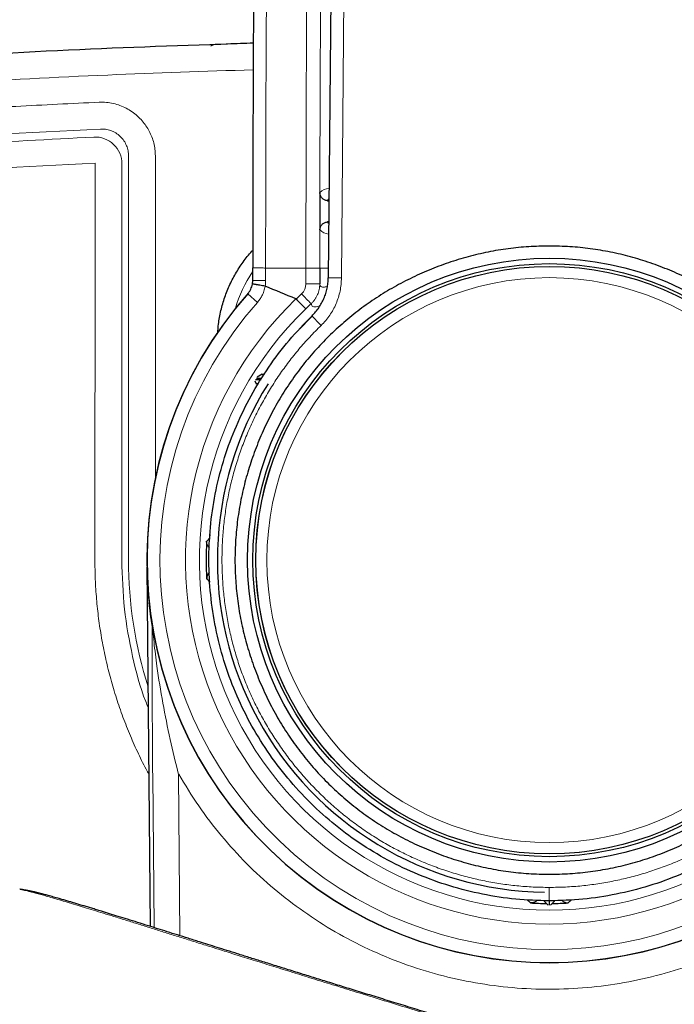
# Model space of a CAD drawing. Header units: millimetres. Extents: x 8 to 847, y 12 to 2109.
# Tile 96 of 256: x 483 to 507, y 946 to 982. Entities that reach past the tile are written whole.
import ezdxf

# ---------------------------------------------------------------- set-up
doc = ezdxf.new("R2010")
doc.units = ezdxf.units.MM

msp = doc.modelspace()

# ---------------------------------------------------------------- linework, layer by layer
at = {"color": 7, "linetype": 'Continuous', "lineweight": 30}
for p, q in [((494.71, 1011.602), (494.37, 972.62)), ((490.611, 981.331), (490.209, 981.318)), ((490.209, 981.318), (490.209, 981.318)), ((494.059, 975.793), (494.057, 974.403)), ((494.337, 975.493), (494.395, 975.489)), ((494.388, 974.705), (494.335, 974.701)), ((494.054, 972.984), (494.054, 972.39)), ((491.542, 972.386), (491.554, 972.517)), ((491.63, 968.776), (491.688, 968.672)), ((491.903, 969.022), (491.719, 968.92)), ((487.612, 961.83), (487.729, 948.45)), ((487.612, 961.83), (487.612, 961.83)), ((502.435, 949.378), (502.568, 949.246)), ((502.652, 949.246), (502.785, 949.378))]:
    msp.add_line(p, q, dxfattribs=at)
at = {"color": 8, "linetype": 'Continuous', "lineweight": 0}
for p, q in [((495.203, 1011.593), (494.862, 972.616)), ((486.925, 962.097), (486.925, 977.164)), ((487.924, 977.164), (487.924, 965.152)), ((493.536, 972.984), (492.036, 972.984)), ((493.536, 972.39), (493.536, 972.984)), ((491.366, 972.021), (491.727, 971.702)), ((489.837, 962.8), (489.956, 962.923)), ((489.956, 962.923), (489.965, 963.048)), ((489.956, 962.923), (489.958, 962.874)), ((489.956, 961.272), (489.837, 961.395)), ((489.956, 961.271), (489.957, 961.32)), ((487.773, 959.84), (487.806, 959.607)), ((487.806, 959.607), (487.799, 959.721)), ((487.799, 959.721), (487.834, 959.44)), ((487.874, 948.404), (487.825, 954.112)), ((488.787, 954.112), (488.839, 948.101)), ((501.907, 949.324), (501.784, 949.444)), ((503.436, 949.444), (503.313, 949.324))]:
    msp.add_line(p, q, dxfattribs=at)
at = {"color": 7, "linetype": 'Continuous', "lineweight": 30, "flags": 128}
msp.add_lwpolyline([(491.554, 972.517), (491.554, 972.575), (491.554, 972.634), (491.554, 972.692), (491.554, 972.751), (491.554, 972.81), (491.554, 972.868), (491.554, 972.927), (491.554, 972.985)], dxfattribs=at)
at = {"color": 8, "linetype": 'Continuous', "lineweight": 0, "flags": 128}
for points in [[(492.036, 972.985), (492.036, 972.926), (492.036, 972.868), (492.036, 972.809), (492.036, 972.751), (492.036, 972.692), (492.036, 972.634), (492.036, 972.575), (492.036, 972.517)], [(492.036, 972.517), (491.959, 972.517), (491.885, 972.517), (491.815, 972.517), (491.751, 972.517), (491.694, 972.517), (491.645, 972.517), (491.606, 972.517), (491.577, 972.517), (491.559, 972.517), (491.554, 972.517)], [(493.536, 972.39), (493.609, 972.39), (493.68, 972.39), (493.749, 972.39), (493.814, 972.39), (493.874, 972.39), (493.926, 972.39), (493.971, 972.39), (494.006, 972.39), (494.032, 972.39), (494.048, 972.39), (494.054, 972.39)]]:
    msp.add_lwpolyline(points, dxfattribs=at)
at = {"color": 7, "linetype": 'Continuous', "lineweight": 30}
for radius in [11.25, 11.05, 10.945]:
    msp.add_circle((502.61, 962.097), radius, dxfattribs=at)
at = {"color": 8, "linetype": 'Continuous', "lineweight": 0}
for radius in [10.945, 10.94, 10.527]:
    msp.add_circle((502.61, 962.097), radius, dxfattribs=at)
at = {"color": 7, "linetype": 'Continuous', "lineweight": 30}
for centre, radius, start, end in [((2491.507, 972.235), 1999.954, 178.872079, 179.9785), ((490.226, 980.818), 0.5, 91.8845, 119.5943), ((502.541, 606.504), 375.017, 91.67552, 91.82292), ((502.61, 962.097), 15, 138.3745, 41.6257), ((502.61, 962.097), 14.997, 138.5707, 41.4293), ((492.015, 972.293), 0.0134, 67.9729, 79.908), ((464.41, 903.839), 73.823, 67.07551, 68.03731), ((493.16, 971.819), 0.0138, 44.4994, 67.6099), ((502.61, 962.097), 12.375, 147.9058, 269.1897), ((502.61, 962.097), 12.793, 176.852, 183.148), ((502.61, 962.097), 12.793, 266.852, 269.5349), ((502.61, 962.097), 12.793, 270.4686, 273.148)]:
    msp.add_arc(centre, radius, start, end, dxfattribs=at)
at = {"color": 8, "linetype": 'Continuous', "lineweight": 0}
for centre, radius, start, end in [((2491.507, 972.235), 1999.472, 178.872079, 179.978511), ((485.678, 976.866), 1, 0.0589, 92.5814), ((494.426, 975.443), 0.508, 93.0121, 136.3047), ((494.45, 975.449), 0.121, 116.6003, 158.1844), ((494.444, 974.743), 0.116, 201.3017, 241.0833), ((494.416, 974.743), 0.495, 223.4575, 266.2914), ((495.239, 970.258), 4.5, 145.0635, 164.2124), ((490.783, 972.517), 1.253, 350.2758, 359.9831), ((493.036, 972.39), 0.5, 312.8889, 359.9944), ((502.596, 962.097), 13.548, 132.8871, 134.086), ((496.818, 975.029), 4.569, 221.1243, 227.5519), ((502.61, 962.097), 14.515, 138.5707, 41.4293), ((502.61, 962.097), 13.563, 134.1335, 45.8665), ((502.614, 962.097), 13.048, 132.8875, 134.1135), ((502.61, 962.097), 13.045, 134.1015, 45.8985), ((502.61, 962.097), 12.681, 134.1068, 137.2406), ((500.408, 977.16), 8.924, 221.8778, 225.0505), ((502.61, 962.097), 15.686, 180, 197.5087), ((488.403, 959.622), 0.597, 181.475, 197.7091)]:
    msp.add_arc(centre, radius, start, end, dxfattribs=at)
at = {"color": 7, "linetype": 'Continuous', "lineweight": 30}
for centre, major_axis, start_param in [((490.137, 961.411), (0.21, -0.214), 3.073809), ((503.296, 949.624), (0.214, 0.21), 3.104692)]:
    msp.add_ellipse(centre, major_axis=major_axis, ratio=0.999929, start_param=start_param, end_param=3.991071, dxfattribs=at)
at = {"color": 8, "linetype": 'Continuous', "lineweight": 0}
for points, knots in [([(493.536, 972.984), (493.539, 975.346), (493.546, 980.071), (493.587, 987.157), (493.657, 994.664), (493.759, 1002.593), (493.86, 1008.16), (493.911, 1010.944)], [0, 0, 0, 0, 0.18667, 0.373335, 0.559999, 0.779997, 1, 1, 1, 1]), ([(494.419, 1010.439), (494.411, 1010.029), (494.396, 1009.22), (494.374, 1008.024), (494.354, 1006.865), (494.335, 1005.741), (494.317, 1004.653), (494.301, 1003.688), (494.288, 1002.841), (494.277, 1002.134), (494.27, 1001.638), (494.266, 1001.346), (494.264, 1001.225), (494.262, 1001.092), (494.257, 1000.703), (494.247, 1000.066), (494.236, 999.2), (494.224, 998.322), (494.213, 997.433), (494.201, 996.535), (494.191, 995.669), (494.181, 994.833), (494.172, 994.028), (494.166, 993.406), (494.161, 992.96), (494.158, 992.68), (494.155, 992.405), (494.153, 992.134), (494.15, 991.852), (494.147, 991.54), (494.143, 991.1), (494.138, 990.552), (494.132, 989.922), (494.126, 989.244), (494.12, 988.523), (494.114, 987.794), (494.11, 987.296), (494.108, 987.006), (494.107, 986.885), (494.106, 986.753), (494.105, 986.623), (494.103, 986.322), (494.1, 985.86), (494.096, 985.245), (494.092, 984.656), (494.089, 984.071), (494.085, 983.494), (494.083, 983.063), (494.082, 982.792), (494.081, 982.671), (494.08, 982.551), (494.08, 982.429), (494.079, 982.293), (494.078, 982.144), (494.077, 981.828), (494.075, 981.367), (494.072, 980.775), (494.07, 980.331), (494.069, 980.003), (494.068, 979.78), (494.067, 979.542), (494.066, 979.309), (494.065, 979.082), (494.064, 978.77), (494.063, 978.382), (494.062, 977.995), (494.061, 977.682), (494.06, 977.431), (494.06, 977.167), (494.059, 976.912), (494.059, 976.665), (494.058, 976.408), (494.058, 976.174), (494.057, 975.966), (494.057, 975.798), (494.057, 975.638), (494.056, 975.486), (494.056, 975.322), (494.056, 975.111), (494.055, 974.86), (494.055, 974.594), (494.055, 974.351), (494.055, 974.102), (494.054, 973.852), (494.054, 973.608), (494.054, 973.389), (494.054, 973.185), (494.054, 973.05), (494.054, 972.984)], [0, 0, 0, 0, 0.032875, 0.064794, 0.095757, 0.125763, 0.154813, 0.182907, 0.203059, 0.222689, 0.239531, 0.242791, 0.246036, 0.249266, 0.25344, 0.277188, 0.300301, 0.322781, 0.347556, 0.371511, 0.394648, 0.416965, 0.438463, 0.459142, 0.466729, 0.474198, 0.481551, 0.488788, 0.495908, 0.504103, 0.513809, 0.531176, 0.547991, 0.564254, 0.585498, 0.60572, 0.62267, 0.62536, 0.628897, 0.632408, 0.635891, 0.639348, 0.65647, 0.6729, 0.688638, 0.703684, 0.719714, 0.734877, 0.738162, 0.741403, 0.7446, 0.747753, 0.751201, 0.755468, 0.759674, 0.776545, 0.79236, 0.807119, 0.812123, 0.81858, 0.824989, 0.831217, 0.837263, 0.843128, 0.856233, 0.86833, 0.874114, 0.881305, 0.888458, 0.895255, 0.901696, 0.908262, 0.915795, 0.920465, 0.924934, 0.929203, 0.933273, 0.937143, 0.942331, 0.950155, 0.957264, 0.963658, 0.96964, 0.977178, 0.983648, 0.989216, 0.994729, 1, 1, 1, 1]), ([(491.573, 980.372), (489.764, 980.313), (486.018, 980.189), (481.768, 979.964), (478.82, 979.782), (477.3, 979.682), (475.781, 979.575), (474.231, 979.46), (472.622, 979.334), (470.695, 979.176), (468.505, 978.986), (466.105, 978.763), (463.782, 978.532), (461.622, 978.303), (459.618, 978.076), (458.244, 977.911), (457.39, 977.804), (457.035, 977.759), (456.683, 977.714), (456.333, 977.669), (455.985, 977.624), (455.64, 977.578), (455.297, 977.532), (454.602, 977.439), (453.582, 977.284), (452.264, 977.036), (451.026, 976.751), (449.97, 976.458), (449.066, 976.168), (448.286, 975.895), (447.511, 975.599), (446.745, 975.282), (445.664, 974.8), (444.292, 974.111), (442.664, 973.164), (441.101, 972.12), (439.604, 970.978), (438.179, 969.744), (436.834, 968.428), (435.579, 967.033), (434.415, 965.563), (433.341, 964.017), (432.384, 962.438), (431.543, 960.846), (430.817, 959.255), (430.26, 957.816), (429.838, 956.542), (429.603, 955.727), (429.462, 955.192), (429.399, 954.943), (429.338, 954.693), (429.279, 954.442), (429.223, 954.191), (429.168, 953.939), (429.07, 953.464), (428.932, 952.723), (428.763, 951.673), (428.595, 950.498), (428.431, 949.196), (428.292, 947.973), (428.174, 946.853), (428.1, 946.102), (428.048, 945.556), (428.017, 945.231), (427.987, 944.9), (427.957, 944.578), (427.871, 943.612), (427.78, 942.561), (427.722, 941.609), (427.71, 941.412)], [0, 0, 0, 0, 0.062689, 0.129822, 0.147406, 0.164991, 0.182577, 0.200165, 0.218825, 0.238449, 0.267152, 0.294978, 0.321927, 0.348001, 0.370222, 0.391768, 0.395921, 0.400047, 0.404148, 0.408223, 0.412272, 0.416294, 0.420291, 0.424262, 0.440569, 0.456037, 0.47069, 0.484552, 0.493994, 0.503573, 0.513147, 0.522723, 0.532308, 0.554133, 0.57585, 0.597515, 0.619211, 0.641023, 0.662734, 0.684353, 0.705966, 0.727658, 0.749514, 0.769849, 0.790006, 0.810054, 0.823262, 0.836472, 0.83944, 0.84241, 0.845381, 0.848354, 0.85133, 0.854307, 0.857287, 0.868131, 0.880403, 0.894109, 0.909252, 0.925837, 0.936771, 0.948253, 0.951975, 0.955751, 0.959582, 0.963466, 0.966971, 0.99316, 1, 1, 1, 1]), ([(428.73, 941.787), (428.777, 942.424), (428.879, 943.789), (429.074, 945.878), (429.308, 948.053), (429.525, 949.801), (429.703, 951.123), (429.835, 952.022), (429.986, 952.919), (430.16, 953.813), (430.367, 954.703), (430.601, 955.571), (430.859, 956.418), (431.137, 957.242), (431.438, 958.058), (431.763, 958.864), (432.123, 959.689), (432.522, 960.531), (432.963, 961.388), (433.432, 962.23), (433.93, 963.057), (434.455, 963.866), (435.007, 964.659), (435.588, 965.435), (436.185, 966.178), (436.796, 966.89), (437.415, 967.568), (438.054, 968.224), (438.712, 968.858), (439.388, 969.47), (440.07, 970.049), (440.756, 970.597), (441.444, 971.114), (442.15, 971.613), (442.871, 972.092), (443.637, 972.569), (444.448, 973.039), (445.303, 973.498), (446.17, 973.927), (447.048, 974.325), (447.935, 974.693), (448.833, 975.032), (449.742, 975.339), (450.633, 975.61), (451.509, 975.841), (452.368, 976.036), (453.235, 976.206), (454.108, 976.355), (454.987, 976.483), (455.868, 976.6), (457.264, 976.779), (459.176, 977.006), (461.758, 977.299), (464.496, 977.588), (467.39, 977.873), (470.355, 978.143), (473.391, 978.395), (476.499, 978.627), (479.608, 978.833), (482.72, 979.014), (484.796, 979.112), (485.834, 979.162)], [0, 0, 0, 0, 0.024293, 0.052029, 0.079748, 0.107447, 0.118958, 0.130469, 0.141985, 0.153514, 0.165074, 0.176695, 0.1877, 0.198727, 0.209753, 0.220754, 0.231729, 0.243958, 0.256173, 0.268382, 0.280593, 0.292814, 0.305054, 0.317322, 0.329627, 0.341312, 0.352946, 0.364541, 0.376109, 0.387662, 0.39921, 0.410104, 0.421015, 0.431951, 0.442921, 0.45393, 0.466242, 0.478546, 0.490811, 0.503011, 0.515177, 0.527325, 0.53947, 0.551625, 0.56274, 0.573894, 0.585087, 0.596315, 0.607572, 0.618837, 0.6301, 0.661065, 0.692023, 0.728873, 0.765718, 0.802562, 0.842038, 0.881517, 0.921001, 0.960495, 1, 1, 1, 1]), ([(485.834, 979.162), (485.923, 979.162), (486.1, 979.163), (486.359, 979.119), (486.607, 979.046), (486.841, 978.941), (487.059, 978.808), (487.258, 978.649), (487.432, 978.473), (487.579, 978.283), (487.7, 978.083), (487.798, 977.869), (487.869, 977.643), (487.916, 977.406), (487.921, 977.245), (487.924, 977.164)], [0, 0, 0, 0, 0.08273, 0.163781, 0.243737, 0.323022, 0.401928, 0.480652, 0.559332, 0.631535, 0.703928, 0.77668, 0.85003, 0.924319, 1, 1, 1, 1]), ([(485.879, 978.163), (483.183, 978.024), (477.886, 977.752), (470.095, 977.136), (463.859, 976.528), (459.105, 975.993), (455.823, 975.6), (452.727, 975.147), (449.861, 974.375), (447.227, 973.356), (444.786, 972.124), (442.549, 970.717), (440.147, 968.877), (437.695, 966.516), (435.354, 963.551), (433.449, 960.324), (432.148, 957.26), (431.297, 954.458), (430.809, 951.921), (430.305, 948.033), (429.921, 944.76), (429.787, 942.373), (429.775, 942.158)], [0, 0, 0, 0, 0.10518, 0.206632, 0.304426, 0.349234, 0.392981, 0.433243, 0.471, 0.508335, 0.543094, 0.577348, 0.611124, 0.660829, 0.709531, 0.757846, 0.806374, 0.838825, 0.871772, 0.906861, 0.991589, 1, 1, 1, 1]), ([(485.633, 977.865), (482.317, 977.687), (475.688, 977.332), (468.034, 976.656), (462.657, 976.104), (459.544, 975.757), (456.419, 975.385), (453.268, 974.963), (450.207, 974.199), (447.302, 973.082), (444.584, 971.691), (442.03, 970.014), (439.678, 968.066), (437.549, 965.874), (435.672, 963.463), (434.083, 960.857), (432.789, 958.106), (431.79, 955.258), (431.156, 952.355), (430.772, 949.459), (430.374, 946.112), (430.216, 943.715), (430.122, 942.278)], [0, 0, 0, 0, 0.130722, 0.261408, 0.302484, 0.343588, 0.384719, 0.426433, 0.468664, 0.508624, 0.548718, 0.588686, 0.628661, 0.668769, 0.708747, 0.748718, 0.788702, 0.828276, 0.867299, 0.905438, 0.94329, 1, 1, 1, 1]), ([(486.925, 977.164), (486.921, 977.226), (486.914, 977.355), (486.855, 977.546), (486.758, 977.73), (486.621, 977.892), (486.452, 978.022), (486.265, 978.111), (486.071, 978.161), (485.942, 978.162), (485.879, 978.163)], [0, 0, 0, 0, 0.1160247, 0.2394141, 0.3682528, 0.4999999, 0.631747, 0.7605858, 0.8839752, 1, 1, 1, 1]), ([(431.112, 942.615), (431.206, 943.906), (431.353, 945.911), (431.663, 948.618), (431.932, 950.748), (432.267, 952.87), (432.818, 955.211), (433.702, 957.733), (434.951, 960.388), (436.483, 962.902), (438.293, 965.228), (440.346, 967.342), (442.615, 969.222), (445.078, 970.841), (447.7, 972.185), (450.412, 973.228), (453.19, 973.941), (455.992, 974.346), (458.808, 974.687), (461.63, 975.01), (464.453, 975.31), (467.278, 975.59), (471.752, 975.999), (477.883, 976.484), (483.08, 976.756), (485.679, 976.891)], [0, 0, 0, 0, 0.052212, 0.081093, 0.109945, 0.138809, 0.16775, 0.206851, 0.246396, 0.285912, 0.325408, 0.365037, 0.404552, 0.444069, 0.483708, 0.523217, 0.561054, 0.599155, 0.637347, 0.675539, 0.713723, 0.751896, 0.79006, 0.89501, 1, 1, 1, 1]), ([(485.67, 962.124), (485.672, 964.585), (485.675, 969.508), (485.678, 974.43), (485.679, 976.891)], [0, 0, 0, 0, 0.500061, 1, 1, 1, 1]), ([(486.678, 976.867), (486.677, 974.11), (486.675, 969.187), (486.673, 964.264), (486.672, 962.097)], [0, 0, 0, 0, 0.5600001, 1, 1, 1, 1]), ([(453.442, 887.261), (454.827, 887.051), (457.572, 886.635), (461.705, 886.209), (465.811, 885.758), (469.923, 885.374), (474.036, 885.033), (478.151, 884.74), (483.41, 884.424), (489.818, 884.139), (497.376, 883.955), (505.629, 883.924), (514.579, 884.095), (524.219, 884.529), (532.757, 885.137), (540.187, 885.833), (545.236, 886.383), (549.014, 886.826), (551.544, 887.179), (554.078, 887.754), (556.461, 888.527), (558.653, 889.471), (560.65, 890.531), (562.553, 891.751), (564.355, 893.123), (566.041, 894.637), (567.599, 896.28), (569.018, 898.045), (570.291, 899.921), (571.409, 901.894), (572.356, 903.948), (573.132, 906.069), (573.84, 908.605), (574.307, 911.547), (574.697, 914.833), (575.023, 918.091), (575.275, 921.349), (575.457, 924.607), (575.566, 927.867), (575.603, 931.128), (575.563, 934.753), (575.416, 938.744), (575.12, 943.095), (574.736, 946.863), (574.386, 950.066), (573.991, 952.699), (573.389, 955.318), (572.518, 957.876), (571.467, 960.207), (570.278, 962.292), (569.017, 964.148), (567.608, 965.902), (566.065, 967.544), (564.392, 969.049), (562.606, 970.407), (560.715, 971.616), (558.733, 972.678), (556.673, 973.58), (554.549, 974.302), (552.377, 974.857), (550.902, 975.083), (550.163, 975.196)], [0, 0, 0, 0, 0.019959, 0.039593, 0.05923, 0.078861, 0.098478, 0.118084, 0.137685, 0.17361, 0.209537, 0.245481, 0.291291, 0.337166, 0.383061, 0.413336, 0.44357, 0.455479, 0.46759, 0.47997, 0.492487, 0.503254, 0.513963, 0.524682, 0.535453, 0.546224, 0.556968, 0.567697, 0.578486, 0.58927, 0.599992, 0.610693, 0.621454, 0.637486, 0.653093, 0.668646, 0.684172, 0.699681, 0.71518, 0.730677, 0.74618, 0.766872, 0.78761, 0.808361, 0.820875, 0.833557, 0.846302, 0.859143, 0.872026, 0.882701, 0.893328, 0.903991, 0.914742, 0.925422, 0.936052, 0.946696, 0.957393, 0.968088, 0.978724, 0.989349, 1, 1, 1, 1]), ([(550.035, 974.228), (550.75, 974.119), (552.176, 973.901), (554.273, 973.363), (556.32, 972.666), (558.307, 971.795), (560.221, 970.769), (562.044, 969.6), (563.766, 968.291), (565.379, 966.84), (566.867, 965.256), (568.226, 963.562), (569.443, 961.77), (570.517, 959.886), (571.429, 957.912), (572.177, 955.871), (572.754, 953.778), (573.163, 951.647), (573.46, 949.495), (573.773, 946.614), (574.141, 943.015), (574.435, 938.69), (574.602, 934.195), (574.627, 929.528), (574.492, 924.691), (574.25, 920.71), (573.984, 917.582), (573.757, 915.305), (573.489, 913.029), (573.2, 910.746), (572.792, 908.517), (572.196, 906.372), (571.447, 904.325), (570.532, 902.343), (569.455, 900.44), (568.227, 898.629), (566.858, 896.926), (565.355, 895.342), (563.728, 893.88), (561.99, 892.556), (560.154, 891.378), (558.229, 890.356), (556.175, 889.469), (553.999, 888.754), (551.728, 888.213), (549.434, 887.867), (547.141, 887.583), (544.845, 887.332), (542.549, 887.075), (538.911, 886.694), (533.928, 886.226), (527.189, 885.712), (520.039, 885.303), (512.483, 885.025), (504.248, 884.889), (495.332, 884.948), (485.74, 885.261), (478.278, 885.696), (472.94, 886.1), (469.716, 886.374), (466.494, 886.676), (463.274, 887.007), (460.056, 887.381), (456.827, 887.714), (454.688, 888.053), (453.617, 888.224)], [0, 0, 0, 0, 0.010475, 0.02087, 0.031275, 0.041753, 0.052239, 0.062666, 0.07307, 0.083516, 0.094039, 0.104494, 0.114914, 0.125361, 0.135855, 0.146348, 0.156791, 0.167243, 0.177729, 0.188228, 0.20919, 0.230094, 0.250956, 0.274293, 0.297627, 0.320989, 0.332015, 0.343059, 0.354113, 0.365192, 0.376353, 0.386887, 0.397377, 0.407875, 0.418434, 0.429, 0.439507, 0.450028, 0.460577, 0.471126, 0.481624, 0.492111, 0.502646, 0.513968, 0.525227, 0.53639, 0.547526, 0.558668, 0.56982, 0.580969, 0.611615, 0.64227, 0.678784, 0.715276, 0.751697, 0.798003, 0.844309, 0.890592, 0.906188, 0.921796, 0.937418, 0.953034, 0.968654, 0.984309, 1, 1, 1, 1]), ([(494.373, 972.984), (494.35, 972.984), (494.279, 972.984), (494.193, 972.984), (494.113, 972.984), (494.064, 972.984), (494.057, 972.984), (494.054, 972.984)], [0, 0, 0, 0, 0.106009, 0.329507, 0.553004, 0.776502, 1, 1, 1, 1]), ([(494.054, 972.39), (494.053, 972.356), (494.051, 972.287), (494.034, 972.186), (494.008, 972.087), (493.972, 971.991), (493.926, 971.899), (493.871, 971.812), (493.808, 971.73), (493.759, 971.682), (493.734, 971.657)], [0, 0, 0, 0, 0.12537, 0.250203, 0.374748, 0.499205, 0.623754, 0.748579, 0.873901, 1, 1, 1, 1]), ([(494.054, 972.39), (494.055, 972.376), (494.057, 972.348), (494.072, 972.316), (494.096, 972.292), (494.13, 972.277), (494.173, 972.271), (494.225, 972.273), (494.28, 972.282), (494.321, 972.293), (494.339, 972.298)], [0, 0, 0, 0, 0.128204, 0.257182, 0.386935, 0.517463, 0.648768, 0.780849, 0.906094, 1, 1, 1, 1]), ([(494.862, 972.616), (494.859, 972.533), (494.853, 972.368), (494.813, 972.124), (494.751, 971.886), (494.664, 971.654), (494.556, 971.43), (494.426, 971.22), (494.277, 971.022), (494.161, 970.904), (494.104, 970.845)], [0, 0, 0, 0, 0.125537, 0.249756, 0.373897, 0.499201, 0.625207, 0.749849, 0.874366, 1, 1, 1, 1]), ([(492.02, 972.305), (492.006, 972.243), (491.978, 972.119), (491.906, 971.957), (491.822, 971.817), (491.759, 971.74), (491.727, 971.702)], [0, 0, 0, 0, 0.279959, 0.56028, 0.78003, 1, 1, 1, 1]), ([(494.059, 971.571), (494.029, 971.562), (493.956, 971.541), (493.868, 971.534), (493.794, 971.547), (493.746, 971.586), (493.738, 971.634), (493.734, 971.657)], [0, 0, 0, 0, 0.141808, 0.356349, 0.570891, 0.78544, 1, 1, 1, 1]), ([(494.104, 970.845), (493.961, 970.702), (493.675, 970.417), (493.275, 969.962), (492.896, 969.491), (492.543, 969.002), (492.214, 968.497), (491.911, 967.977), (491.634, 967.444), (491.384, 966.898), (491.161, 966.34), (490.965, 965.771), (490.798, 965.194), (490.66, 964.609), (490.551, 964.018), (490.472, 963.42), (490.423, 962.818), (490.403, 962.214), (490.413, 961.61), (490.453, 961.007), (490.521, 960.406), (490.619, 959.811), (490.745, 959.221), (490.901, 958.638), (491.084, 958.066), (491.296, 957.505), (491.536, 956.956), (491.804, 956.418), (492.099, 955.892), (492.421, 955.381), (492.766, 954.886), (493.136, 954.408), (493.529, 953.948), (493.943, 953.508), (494.378, 953.089), (494.833, 952.692), (495.307, 952.319), (495.797, 951.972), (496.303, 951.65), (496.825, 951.353), (497.361, 951.082), (497.91, 950.837), (498.47, 950.62), (499.04, 950.431), (499.62, 950.269), (500.207, 950.136), (500.801, 950.032), (501.401, 949.957), (502.005, 949.91), (502.408, 949.904), (502.61, 949.901)], [0, 0, 0, 0, 0.020929, 0.041855, 0.06283, 0.08364, 0.104439, 0.125278, 0.146055, 0.166803, 0.187572, 0.208385, 0.229151, 0.249921, 0.270664, 0.291493, 0.312459, 0.333303, 0.354168, 0.375101, 0.396004, 0.41685, 0.437688, 0.458587, 0.479359, 0.500055, 0.520739, 0.541515, 0.562434, 0.583266, 0.604119, 0.625041, 0.645966, 0.666831, 0.687686, 0.708635, 0.729451, 0.750188, 0.770932, 0.791682, 0.81249, 0.83324, 0.853978, 0.874754, 0.895579, 0.916371, 0.937183, 0.958151, 0.979073, 1, 1, 1, 1]), ([(502.61, 949.901), (502.812, 949.904), (503.215, 949.91), (503.819, 949.957), (504.419, 950.032), (505.013, 950.136), (505.601, 950.269), (506.18, 950.431), (506.751, 950.621), (507.311, 950.838), (507.86, 951.082), (508.396, 951.353), (508.918, 951.651), (509.425, 951.973), (509.915, 952.32), (510.389, 952.694), (510.844, 953.091), (511.279, 953.51), (511.693, 953.95), (512.085, 954.409), (512.455, 954.888), (512.8, 955.382), (513.121, 955.893), (513.417, 956.419), (513.685, 956.957), (513.925, 957.506), (514.136, 958.067), (514.32, 958.64), (514.475, 959.222), (514.601, 959.812), (514.699, 960.408), (514.767, 961.009), (514.807, 961.612), (514.817, 962.216), (514.797, 962.82), (514.748, 963.422), (514.669, 964.02), (514.56, 964.611), (514.422, 965.195), (514.255, 965.772), (514.059, 966.34), (513.836, 966.898), (513.586, 967.444), (513.309, 967.977), (513.006, 968.497), (512.677, 969.002), (512.324, 969.491), (511.945, 969.962), (511.545, 970.417), (511.259, 970.702), (511.116, 970.845)], [0, 0, 0, 0, 0.020924, 0.041847, 0.06282, 0.083626, 0.104422, 0.125259, 0.146033, 0.166778, 0.187544, 0.208354, 0.229116, 0.249882, 0.270621, 0.291445, 0.312407, 0.333249, 0.354111, 0.375043, 0.395946, 0.416791, 0.437631, 0.458529, 0.479301, 0.499997, 0.520678, 0.541451, 0.562371, 0.583197, 0.604048, 0.624973, 0.645894, 0.666761, 0.687623, 0.70857, 0.729392, 0.750139, 0.770883, 0.791638, 0.812456, 0.833205, 0.853946, 0.874732, 0.895555, 0.916352, 0.937171, 0.958141, 0.979067, 1, 1, 1, 1]), ([(487.68, 954.12), (487.645, 954.183), (487.492, 954.46), (487.249, 954.965), (486.95, 955.64), (486.681, 956.334), (486.44, 957.042), (486.232, 957.757), (486.057, 958.478), (485.914, 959.201), (485.804, 959.926), (485.727, 960.653), (485.679, 961.386), (485.673, 961.877), (485.67, 962.124)], [0, 0, 0, 0, 0.026066, 0.113731, 0.201478, 0.29171, 0.381338, 0.470534, 0.559472, 0.64833, 0.735694, 0.823317, 0.911366, 1, 1, 1, 1]), ([(486.672, 962.097), (486.691, 961.488), (486.728, 960.282), (487.057, 958.52), (487.37, 957.291), (487.627, 956.677), (487.658, 956.603)], [0, 0, 0, 0, 0.325229, 0.644257, 0.957082, 1, 1, 1, 1]), ([(487.621, 961.519), (487.621, 961.523), (487.62, 961.54), (487.619, 961.567), (487.618, 961.6), (487.617, 961.621), (487.617, 961.63)], [0, 0, 0, 0, 0.117759, 0.440876, 0.734957, 1, 1, 1, 1]), ([(487.641, 961.111), (487.64, 961.131), (487.637, 961.171), (487.634, 961.23), (487.631, 961.284), (487.629, 961.32), (487.628, 961.338), (487.628, 961.342), (487.628, 961.344)], [0, 0, 0, 0, 0.249159, 0.515049, 0.767537, 0.945562, 0.972871, 1, 1, 1, 1]), ([(487.806, 959.607), (487.786, 959.743), (487.745, 960.017), (487.705, 960.359), (487.684, 960.571), (487.676, 960.654), (487.674, 960.677), (487.672, 960.7), (487.67, 960.722), (487.668, 960.745), (487.666, 960.769), (487.662, 960.813), (487.657, 960.875), (487.651, 960.955), (487.647, 961.013), (487.645, 961.045), (487.645, 961.051)], [0, 0, 0, 0, 0.2846057, 0.5692114, 0.7094651, 0.7252079, 0.7409506, 0.7566934, 0.7724362, 0.7881789, 0.8039217, 0.8215134, 0.8789912, 0.9340519, 0.9866954, 1, 1, 1, 1]), ([(487.825, 954.112), (487.823, 954.263), (487.821, 954.568), (487.818, 955.03), (487.814, 955.503), (487.812, 955.986), (487.809, 956.479), (487.807, 957.132), (487.804, 957.877), (487.803, 958.635), (487.803, 959.217), (487.805, 959.49), (487.806, 959.607)], [0, 0, 0, 0, 0.077467, 0.156939, 0.238599, 0.322617, 0.409147, 0.49833, 0.669662, 0.809271, 0.91846, 1, 1, 1, 1]), ([(487.834, 959.44), (487.847, 959.308), (487.873, 959.034), (487.924, 958.593), (488.022, 957.838), (488.194, 956.776), (488.465, 955.431), (488.681, 954.546), (488.787, 954.112)], [0, 0, 0, 0, 0.0782593, 0.1624241, 0.2474809, 0.5036698, 0.7561372, 1, 1, 1, 1]), ([(516.444, 954.132), (516.202, 953.734), (515.718, 952.938), (514.865, 951.831), (513.927, 950.797), (512.9, 949.851), (511.795, 948.999), (510.619, 948.246), (509.383, 947.598), (508.097, 947.06), (506.767, 946.639), (505.405, 946.335), (504.023, 946.15), (502.631, 946.086), (501.238, 946.146), (499.854, 946.327), (498.488, 946.629), (497.153, 947.049), (495.861, 947.585), (494.623, 948.231), (493.447, 948.982), (492.34, 949.834), (491.31, 950.78), (490.372, 951.816), (489.519, 952.924), (489.036, 953.718), (488.794, 954.116)], [0, 0, 0, 0, 0.041718, 0.083421, 0.125091, 0.166716, 0.208375, 0.250064, 0.291718, 0.33328, 0.374878, 0.416552, 0.458206, 0.499743, 0.541278, 0.582944, 0.624702, 0.666515, 0.708266, 0.749888, 0.791492, 0.833183, 0.874953, 0.91666, 0.958335, 1, 1, 1, 1]), ([(507.191, 942.268), (506.838, 942.39), (506.131, 942.632), (505.052, 942.989), (503.969, 943.34), (502.887, 943.686), (501.812, 944.024), (500.769, 944.35), (499.761, 944.662), (498.789, 944.962), (497.838, 945.255), (496.909, 945.541), (496.032, 945.811), (495.206, 946.066), (494.429, 946.306), (493.676, 946.538), (492.949, 946.764), (492.247, 946.982), (491.571, 947.193), (490.939, 947.39), (490.349, 947.575), (489.799, 947.747), (489.273, 947.913), (488.768, 948.071), (488.286, 948.222), (487.813, 948.371), (487.35, 948.516), (486.9, 948.657), (486.476, 948.789), (486.078, 948.912), (485.706, 949.027), (485.359, 949.133), (485.027, 949.234), (484.711, 949.329), (484.415, 949.417), (484.147, 949.496), (483.908, 949.565), (483.692, 949.626), (483.501, 949.678), (483.336, 949.722), (483.2, 949.756), (483.09, 949.783), (483.004, 949.803), (482.937, 949.818), (482.911, 949.824), (482.898, 949.827)], [0, 0, 0, 0, 0.025408, 0.050819, 0.076239, 0.10167, 0.127112, 0.15256, 0.176553, 0.200547, 0.224546, 0.248553, 0.272562, 0.294391, 0.316222, 0.338056, 0.359895, 0.381739, 0.403585, 0.425433, 0.445459, 0.465484, 0.485509, 0.505534, 0.525561, 0.54559, 0.567442, 0.589295, 0.611148, 0.632998, 0.654844, 0.676688, 0.69853, 0.722555, 0.746576, 0.770594, 0.794603, 0.818601, 0.844036, 0.86945, 0.894843, 0.920219, 0.945576, 0.970911, 1, 1, 1, 1]), ([(502.61, 949.401), (502.61, 949.407), (502.61, 949.417), (502.61, 949.479), (502.61, 949.544), (502.61, 949.624), (502.61, 949.741), (502.61, 949.838), (502.61, 949.901)], [0, 0, 0, 0, 0.239336, 0.368283, 0.5, 0.631717, 0.760664, 1, 1, 1, 1])]:
    msp.add_open_spline(points, degree=3, knots=knots, dxfattribs=at)
at = {"color": 7, "linetype": 'Continuous', "lineweight": 30}
for points, knots in [([(426.688, 941.024), (426.704, 941.322), (426.808, 943.257), (427.161, 946.835), (427.641, 951.074), (428.239, 954.617), (429.034, 957.396), (430.063, 960.073), (431.321, 962.637), (432.811, 965.077), (434.533, 967.381), (436.484, 969.537), (438.658, 971.529), (441.045, 973.333), (443.632, 974.924), (446.407, 976.278), (449.316, 977.351), (452.339, 978.135), (455.454, 978.57), (458.64, 978.96), (461.895, 979.326), (465.211, 979.672), (468.586, 979.994), (473.005, 980.378), (478.516, 980.781), (485.041, 981.153), (489.418, 981.3), (491.576, 981.372)], [0, 0, 0, 0, 0.01011, 0.065624, 0.12176, 0.154625, 0.187182, 0.21949, 0.251647, 0.283818, 0.316184, 0.34894, 0.382181, 0.415907, 0.450135, 0.484914, 0.520329, 0.555016, 0.59047, 0.62676, 0.663772, 0.70142, 0.7397, 0.778617, 0.851644, 0.926876, 1, 1, 1, 1]), ([(502.61, 973.802), (502.866, 973.797), (503.377, 973.787), (504.138, 973.709), (504.892, 973.584), (505.639, 973.408), (506.377, 973.181), (507.103, 972.906), (507.809, 972.588), (508.487, 972.227), (509.136, 971.826), (509.754, 971.385), (510.342, 970.902), (510.899, 970.382), (511.42, 969.827), (511.902, 969.239), (512.344, 968.62), (512.746, 967.97), (513.108, 967.288), (513.428, 966.58), (513.704, 965.853), (513.931, 965.116), (514.108, 964.372), (514.234, 963.622), (514.31, 962.866), (514.336, 962.105), (514.311, 961.344), (514.237, 960.588), (514.113, 959.838), (513.939, 959.096), (513.714, 958.36), (513.441, 957.635), (513.123, 956.927), (512.761, 956.245), (512.358, 955.592), (511.914, 954.97), (511.429, 954.379), (510.905, 953.819), (510.345, 953.294), (509.754, 952.808), (509.133, 952.364), (508.483, 951.961), (507.803, 951.6), (507.098, 951.282), (506.375, 951.008), (505.639, 950.784), (504.894, 950.609), (504.14, 950.484), (503.378, 950.409), (502.611, 950.385), (501.843, 950.41), (501.082, 950.485), (500.328, 950.611), (499.581, 950.787), (498.843, 951.013), (498.117, 951.288), (497.411, 951.607), (496.733, 951.968), (496.084, 952.369), (495.466, 952.81), (494.878, 953.292), (494.321, 953.813), (493.8, 954.368), (493.319, 954.956), (492.877, 955.575), (492.475, 956.225), (492.112, 956.906), (491.792, 957.615), (491.516, 958.342), (491.289, 959.079), (491.112, 959.823), (490.986, 960.573), (490.91, 961.329), (490.884, 962.09), (490.909, 962.851), (490.983, 963.607), (491.107, 964.357), (491.282, 965.099), (491.506, 965.834), (491.779, 966.56), (492.098, 967.268), (492.459, 967.95), (492.862, 968.603), (493.306, 969.225), (493.791, 969.816), (494.315, 970.376), (494.875, 970.901), (495.466, 971.386), (496.087, 971.831), (496.737, 972.233), (497.417, 972.595), (498.122, 972.913), (498.845, 973.186), (499.581, 973.411), (500.326, 973.586), (501.08, 973.71), (501.842, 973.788), (502.353, 973.797), (502.61, 973.802)], [0, 0, 0, 0, 0.010441, 0.020823, 0.031193, 0.041597, 0.052079, 0.062685, 0.073231, 0.083654, 0.093998, 0.104308, 0.114628, 0.125003, 0.135352, 0.145664, 0.155983, 0.166356, 0.176828, 0.187442, 0.198052, 0.208521, 0.218891, 0.229208, 0.239518, 0.249866, 0.260232, 0.270547, 0.280854, 0.2912, 0.301629, 0.312186, 0.322792, 0.333274, 0.343675, 0.354042, 0.364421, 0.374858, 0.385313, 0.395696, 0.406053, 0.416428, 0.426867, 0.437415, 0.447963, 0.458404, 0.468783, 0.479145, 0.489536, 0.5, 0.510441, 0.520823, 0.531193, 0.541597, 0.552079, 0.562685, 0.573231, 0.583654, 0.593998, 0.604308, 0.614628, 0.625003, 0.635352, 0.645664, 0.655983, 0.666356, 0.676828, 0.687442, 0.698052, 0.708521, 0.718891, 0.729208, 0.739518, 0.749866, 0.760233, 0.770547, 0.780854, 0.7912, 0.801629, 0.812186, 0.822792, 0.833274, 0.843675, 0.854042, 0.864421, 0.874858, 0.885313, 0.895696, 0.906053, 0.916428, 0.926867, 0.937415, 0.947963, 0.958404, 0.968783, 0.979145, 0.989536, 1, 1, 1, 1]), ([(490.257, 970.597), (490.26, 970.672), (490.272, 970.919), (490.348, 971.334), (490.482, 971.834), (490.671, 972.316), (490.906, 972.778), (491.192, 973.209), (491.411, 973.497), (491.544, 973.629), (491.555, 973.64)], [0, 0, 0, 0, 0.066848, 0.22009, 0.373333, 0.526576, 0.679818, 0.833061, 0.986304, 1, 1, 1, 1]), ([(491.366, 972.021), (491.387, 972.047), (491.431, 972.101), (491.481, 972.191), (491.52, 972.286), (491.535, 972.353), (491.542, 972.386)], [0, 0, 0, 0, 0.250276, 0.500822, 0.75097, 1, 1, 1, 1]), ([(492.018, 972.306), (491.983, 972.312), (491.916, 972.324), (491.837, 972.337), (491.78, 972.347), (491.743, 972.354), (491.71, 972.359), (491.673, 972.366), (491.631, 972.373), (491.586, 972.38), (491.55, 972.386), (491.545, 972.386), (491.542, 972.386)], [0, 0, 0, 0, 0.137044, 0.268566, 0.330993, 0.390552, 0.446894, 0.499754, 0.59058, 0.707055, 0.845617, 1, 1, 1, 1]), ([(493.17, 971.829), (493.188, 971.81), (493.226, 971.772), (493.283, 971.713), (493.342, 971.653), (493.399, 971.595), (493.451, 971.543), (493.493, 971.501), (493.524, 971.471), (493.529, 971.467), (493.532, 971.465)], [0, 0, 0, 0, 0.097623, 0.203077, 0.316357, 0.437459, 0.566379, 0.703113, 0.847655, 1, 1, 1, 1]), ([(502.61, 949.401), (502.192, 949.414), (501.356, 949.438), (500.115, 949.633), (498.899, 949.938), (497.719, 950.363), (496.586, 950.9), (495.512, 951.546), (494.507, 952.299), (493.582, 953.149), (492.743, 954.086), (491.999, 955.1), (491.358, 956.179), (490.828, 957.314), (490.416, 958.498), (490.124, 959.718), (489.952, 960.963), (489.9, 962.22), (489.971, 963.475), (490.166, 964.716), (490.486, 965.929), (490.925, 967.104), (491.475, 968.231), (492.134, 969.298), (492.889, 970.303), (493.472, 970.903), (493.764, 971.203)], [0, 0, 0, 0, 0.041683, 0.083335, 0.124971, 0.166593, 0.208201, 0.249805, 0.291459, 0.333191, 0.37496, 0.416711, 0.458387, 0.499943, 0.541495, 0.583161, 0.624904, 0.666671, 0.708411, 0.750088, 0.791713, 0.833331, 0.87496, 0.916608, 0.958281, 1, 1, 1, 1]), ([(511.456, 971.203), (511.748, 970.903), (512.33, 970.303), (513.085, 969.299), (513.744, 968.232), (514.295, 967.105), (514.733, 965.93), (515.053, 964.718), (515.248, 963.478), (515.32, 962.223), (515.268, 960.966), (515.096, 959.72), (514.804, 958.5), (514.393, 957.316), (513.863, 956.18), (513.222, 955.101), (512.479, 954.088), (511.64, 953.151), (510.715, 952.3), (509.71, 951.547), (508.635, 950.9), (507.502, 950.363), (506.322, 949.938), (505.106, 949.633), (503.865, 949.438), (503.028, 949.414), (502.61, 949.401)], [0, 0, 0, 0, 0.041682, 0.083343, 0.12499, 0.166623, 0.208239, 0.249845, 0.291502, 0.333239, 0.375013, 0.416767, 0.458444, 0.5, 0.541552, 0.583217, 0.624957, 0.666719, 0.708454, 0.750127, 0.79175, 0.833361, 0.874979, 0.916615, 0.958281, 1, 1, 1, 1]), ([(491.661, 968.829), (491.691, 968.828), (491.736, 968.826), (491.833, 968.824), (491.864, 968.823)], [0, 0, 0, 0, 0.683791, 1, 1, 1, 1]), ([(491.771, 968.672), (491.76, 968.672), (491.726, 968.672), (491.699, 968.672), (491.683, 968.672), (491.688, 968.672), (491.688, 968.672)], [0, 0, 0, 0, 0.192739, 0.593511, 0.999331, 1, 1, 1, 1]), ([(491.889, 968.863), (491.859, 968.865), (491.763, 968.87), (491.719, 968.873), (491.689, 968.875)], [0, 0, 0, 0, 0.318061, 1, 1, 1, 1]), ([(491.903, 969.022), (491.906, 969.022), (491.911, 969.022), (491.942, 969.022), (491.976, 969.022), (491.987, 969.022)], [0, 0, 0, 0, 0.403135, 0.808633, 1, 1, 1, 1]), ([(489.94, 962.558), (489.931, 962.566), (489.907, 962.586), (489.877, 962.628), (489.852, 962.682), (489.836, 962.74), (489.836, 962.78), (489.836, 962.8)], [0, 0, 0, 0, 0.124754, 0.342533, 0.562362, 0.780669, 1, 1, 1, 1]), ([(487.617, 961.63), (487.617, 961.642), (487.616, 961.665), (487.615, 961.702), (487.614, 961.738), (487.614, 961.766), (487.613, 961.78), (487.613, 961.784)], [0, 0, 0, 0, 0.202332, 0.429255, 0.656083, 0.883753, 1, 1, 1, 1]), ([(487.628, 961.344), (487.628, 961.346), (487.628, 961.35), (487.628, 961.357), (487.627, 961.376), (487.625, 961.407), (487.623, 961.45), (487.622, 961.487), (487.621, 961.51), (487.621, 961.519)], [0, 0, 0, 0, 0.035368, 0.070499, 0.117372, 0.363252, 0.59492, 0.845759, 1, 1, 1, 1]), ([(487.645, 961.051), (487.644, 961.069), (487.642, 961.089), (487.641, 961.109), (487.641, 961.111)], [0, 0, 0, 0, 0.882665, 1, 1, 1, 1]), ([(487.782, 959.834), (487.781, 959.839), (487.779, 959.854), (487.775, 959.877), (487.771, 959.902), (487.769, 959.922), (487.766, 959.94), (487.763, 959.957), (487.758, 959.996), (487.749, 960.056), (487.739, 960.133), (487.73, 960.207), (487.721, 960.275), (487.715, 960.327), (487.71, 960.364), (487.708, 960.389), (487.704, 960.417), (487.701, 960.45), (487.697, 960.485), (487.694, 960.509), (487.693, 960.522)], [0, 0, 0, 0, 0.021332, 0.06869, 0.101382, 0.130098, 0.155768, 0.181411, 0.20726, 0.325161, 0.445622, 0.547862, 0.648688, 0.746567, 0.776567, 0.811681, 0.852029, 0.897609, 0.948422, 1, 1, 1, 1]), ([(482.898, 949.827), (482.897, 949.827), (482.881, 949.831), (482.872, 949.832), (482.868, 949.832), (482.867, 949.833)], [0, 0, 0, 0, 0.018405, 0.760243, 1, 1, 1, 1]), ([(507.482, 942.216), (507.17, 942.323), (506.552, 942.536), (505.62, 942.847), (504.704, 943.147), (503.806, 943.436), (502.929, 943.716), (502.092, 943.979), (501.296, 944.229), (500.539, 944.465), (499.806, 944.692), (499.098, 944.911), (498.391, 945.129), (497.687, 945.346), (496.988, 945.562), (496.321, 945.768), (495.685, 945.965), (495.079, 946.152), (494.503, 946.33), (493.957, 946.499), (493.417, 946.667), (492.884, 946.833), (492.362, 946.996), (491.872, 947.149), (491.414, 947.292), (490.989, 947.426), (490.594, 947.549), (490.228, 947.664), (489.887, 947.771), (489.526, 947.885), (489.146, 948.005), (488.746, 948.13), (488.368, 948.249), (488.009, 948.362), (487.639, 948.478), (487.263, 948.596), (486.886, 948.714), (486.536, 948.822), (486.212, 948.922), (485.945, 949.004), (485.729, 949.071), (485.554, 949.124), (485.389, 949.174), (485.229, 949.222), (485.071, 949.269), (484.916, 949.315), (484.765, 949.36), (484.618, 949.403), (484.475, 949.445), (484.345, 949.482), (484.229, 949.515), (484.124, 949.545), (484.022, 949.573), (483.931, 949.598), (483.848, 949.62), (483.775, 949.64), (483.704, 949.658), (483.639, 949.675), (483.58, 949.69), (483.531, 949.702), (483.489, 949.712), (483.462, 949.719), (483.446, 949.723), (483.437, 949.725), (483.429, 949.727), (483.421, 949.729), (483.414, 949.731), (483.402, 949.733), (483.384, 949.738), (483.36, 949.743), (483.331, 949.75), (483.296, 949.758), (483.256, 949.766), (483.212, 949.775), (483.163, 949.785), (483.111, 949.795), (483.055, 949.805), (482.996, 949.814), (482.943, 949.822), (482.91, 949.825), (482.898, 949.827)], [0, 0, 0, 0, 0.02263, 0.044779, 0.066462, 0.08769, 0.108476, 0.128827, 0.147617, 0.166022, 0.184044, 0.201688, 0.21896, 0.237802, 0.256185, 0.274109, 0.291575, 0.308584, 0.325138, 0.341239, 0.356889, 0.374183, 0.390889, 0.407007, 0.422536, 0.437476, 0.451574, 0.465104, 0.478066, 0.490461, 0.507468, 0.524225, 0.540755, 0.557057, 0.573131, 0.593259, 0.613015, 0.632398, 0.651406, 0.670041, 0.68204, 0.693881, 0.705561, 0.717219, 0.729338, 0.741959, 0.754475, 0.767449, 0.78088, 0.794768, 0.805999, 0.817512, 0.829411, 0.841912, 0.851788, 0.862012, 0.872583, 0.88298, 0.892825, 0.902119, 0.9095, 0.916491, 0.918258, 0.919998, 0.921712, 0.923399, 0.925065, 0.927039, 0.92989, 0.933387, 0.937532, 0.942323, 0.947763, 0.95385, 0.960585, 0.967968, 0.975999, 0.984677, 0.994003, 1, 1, 1, 1]), ([(502.147, 949.425), (502.14, 949.417), (502.121, 949.394), (502.079, 949.365), (502.026, 949.339), (501.967, 949.324), (501.927, 949.324), (501.907, 949.323)], [0, 0, 0, 0, 0.113197, 0.333851, 0.556583, 0.777773, 1, 1, 1, 1]), ([(502.435, 949.378), (502.435, 949.378), (502.435, 949.375), (502.435, 949.383), (502.435, 949.402), (502.435, 949.41)], [0, 0, 0, 0, 0.000892, 0.587784, 1, 1, 1, 1]), ([(502.608, 949.401), (502.608, 949.379), (502.608, 949.302), (502.608, 949.269), (502.608, 949.245)], [0, 0, 0, 0, 0.288551, 1, 1, 1, 1]), ([(502.785, 949.41), (502.785, 949.402), (502.785, 949.382), (502.785, 949.38), (502.785, 949.378)], [0, 0, 0, 0, 0.4126065, 1, 1, 1, 1])]:
    msp.add_open_spline(points, degree=3, knots=knots, dxfattribs=at)
for points in [[(494.337, 975.493), (494.319, 975.496), (494.282, 975.5), (494.229, 975.521), (494.18, 975.549), (494.138, 975.587), (494.103, 975.632), (494.078, 975.682), (494.062, 975.737), (494.06, 975.774), (494.059, 975.793)], [(494.057, 974.403), (494.058, 974.421), (494.06, 974.459), (494.076, 974.513), (494.102, 974.563), (494.136, 974.608), (494.178, 974.645), (494.227, 974.674), (494.28, 974.694), (494.317, 974.699), (494.335, 974.701)], [(493.764, 971.203), (493.81, 971.251), (493.902, 971.345), (494.021, 971.504), (494.125, 971.672), (494.212, 971.85), (494.281, 972.036), (494.33, 972.227), (494.363, 972.423), (494.367, 972.555), (494.37, 972.62)]]:
    msp.add_open_spline(points, degree=3, dxfattribs=at)
at = {"color": 8, "linetype": 'Continuous', "lineweight": 0}
for points in [[(492.036, 972.984), (491.972, 972.984), (491.845, 972.984), (491.686, 972.985), (491.575, 972.985), (491.561, 972.985), (491.554, 972.985)], [(493.536, 972.984), (493.569, 972.984), (493.636, 972.984), (493.734, 972.984), (493.824, 972.984), (493.903, 972.984), (493.968, 972.984), (494.017, 972.984), (494.048, 972.984), (494.052, 972.984), (494.054, 972.984)], [(494.862, 972.616), (494.83, 972.616), (494.764, 972.617), (494.671, 972.618), (494.585, 972.618), (494.51, 972.619), (494.448, 972.62), (494.403, 972.62), (494.375, 972.62), (494.371, 972.62), (494.37, 972.62)]]:
    msp.add_open_spline(points, degree=3, dxfattribs=at)

doc.saveas('drawing.dxf')
